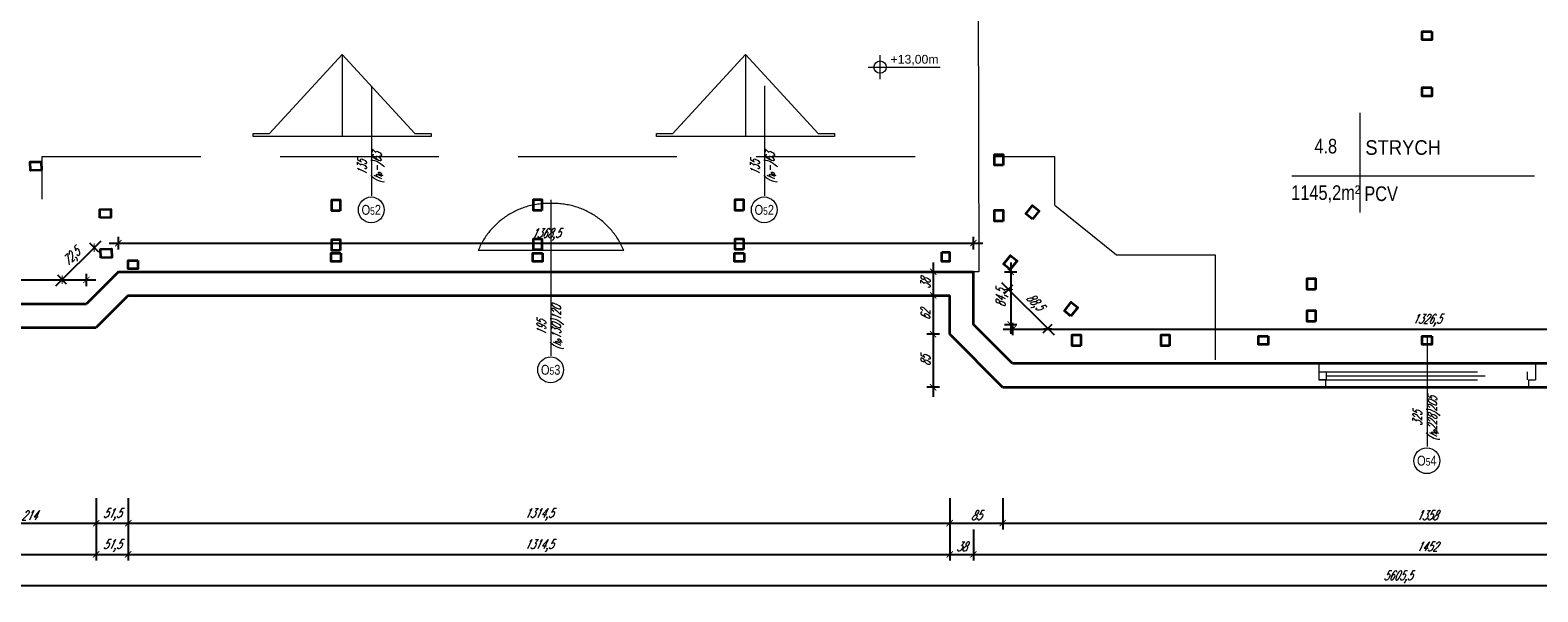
# Model space of a CAD drawing. Header units: millimetres. Extents: x 402 to 79005, y -7782 to 89952.
# Tile 2 of 256: x 22695 to 25107, y 6156 to 7056. Entities that reach past the tile are written whole.
import ezdxf
from ezdxf.enums import TextEntityAlignment as Align

# ---------------------------------------------------------------- set-up
doc = ezdxf.new("R2010")
doc.units = ezdxf.units.MM
doc.header["$LTSCALE"] = 10
doc.linetypes.add('DASHED', pattern=[19.05, 12.7, -6.35])
doc.layers.get('0').update_dxf_attribs({"lineweight": 0})
doc.layers.get('Defpoints').update_dxf_attribs({"color": 253})
for name, color, linetype, lineweight in [('01-2_konstrukcja dachu', 253, 'Continuous', 35), ('01_ściany', 253, 'Continuous', 35), ('04-1_widok', 253, 'Continuous', 5), ('04-2_nad', 253, 'DASHED', 5), ('05-01_wymiary', 253, 'Continuous', 5), ('05-03_opis', 253, 'Continuous', 5)]:
    doc.layers.add(name, color=color, linetype=linetype, lineweight=lineweight)
doc.styles.add('arial', font='ARIAL.TTF')
doc.styles.add('ariel', font='ARIAL.TTF', dxfattribs={"width": 0.8})
doc.styles.add('ariel_wym', font='simplex.shx', dxfattribs={"width": 0.65, "oblique": 25})
doc.dimstyles.new('ariel 50', dxfattribs={"dimtxt": 15, "dimasz": 10, "dimexe": 10, "dimexo": 0, "dimgap": 5, "dimtad": 1, "dimdec": 1, "dimrnd": 0.5, "dimtxsty": 'ariel_wym', "dimblk": 'ARCHTICK', "dimcen": 2.5, "dimdle": 15, "dimazin": 0, "dimtfac": 1, "dimtdec": 1, "dimtix": 1, "dimtmove": 0, "dimatfit": 3, "dimldrblk": 'DOT', "dimfxl": 0, "dimarcsym": 0})
doc.dimstyles.new('ariel 50 wnętrze', dxfattribs={"dimtxt": 15, "dimasz": 10, "dimexe": 10, "dimexo": 0, "dimgap": 5, "dimtad": 1, "dimdec": 1, "dimrnd": 0.5, "dimtxsty": 'ariel_wym', "dimblk": 'ARCHTICK', "dimcen": 2.5, "dimdle": 15, "dimazin": 0, "dimtfac": 1, "dimtdec": 1, "dimtix": 1, "dimtmove": 0, "dimatfit": 3, "dimldrblk": 'DOT', "dimfxl": 0, "dimarcsym": 0})

# ---------------------------------------------------------------- blocks, each defined once
blk = doc.blocks.new('_ArchTick')
at = {"color": 0, "linetype": 'ByBlock', "const_width": 0.15}
blk.add_lwpolyline([(-0.5, -0.5), (0.5, 0.5)], dxfattribs=at)
blk = doc.blocks.new('*D3382')
at = {"layer": '05-01_wymiary', "color": 0, "lineweight": -2}
for p, q in [((22586.2, 6306.4), (22586.2, 6256.4)), ((22800.3, 6306.4), (22800.3, 6256.4)), ((22571.2, 6266.4), (22815.3, 6266.4))]:
    blk.add_line(p, q, dxfattribs=at)
at = {"layer": 'Defpoints', "color": 0, "lineweight": 0}
for p in [(22586.2, 6617.6), (22800.3, 6579.6), (22800.3, 6266.4)]:
    blk.add_point(p, dxfattribs=at)
at = {"layer": '05-01_wymiary', "color": 0, "lineweight": -2, "xscale": 10, "yscale": 10, "zscale": 10, "rotation": 180}
blk.add_blockref('_ArchTick', (22586.2, 6266.4), dxfattribs=at)
at = {"layer": '05-01_wymiary', "color": 0, "lineweight": -2, "xscale": 10, "yscale": 10, "zscale": 10}
blk.add_blockref('_ArchTick', (22800.3, 6266.4), dxfattribs=at)
at = {"layer": '05-01_wymiary', "color": 0, "insert": (22693.2, 6278.9), "char_height": 15, "attachment_point": 5, "style": 'ariel_wym'}
blk.add_mtext('214', dxfattribs=at)
blk = doc.blocks.new('_Dot')
at = {"color": 0, "linetype": 'ByBlock', "lineweight": -2}
blk.add_line((-0.5, 0), (-1, 0), dxfattribs=at)
at = {"color": 0, "linetype": 'ByBlock', "const_width": 0.5}
blk.add_lwpolyline([(-0.25, 0, 1), (0.25, 0, 1)], format="xyb", close=True, dxfattribs=at)
blk = doc.blocks.new('*D3383')
at = {"layer": '05-01_wymiary', "color": 0, "lineweight": -2}
for p, q in [((22800.3, 6306.4), (22800.3, 6256.4)), ((22851.6, 6306.4), (22851.6, 6256.4)), ((22785.3, 6266.4), (22866.6, 6266.4))]:
    blk.add_line(p, q, dxfattribs=at)
at = {"layer": 'Defpoints', "color": 0, "lineweight": 0}
for p in [(22851.6, 6630.9), (22800.3, 6579.6), (22851.6, 6266.4)]:
    blk.add_point(p, dxfattribs=at)
at = {"layer": '05-01_wymiary', "color": 0, "lineweight": -2, "xscale": 10, "yscale": 10, "zscale": 10, "rotation": 180}
blk.add_blockref('_ArchTick', (22800.3, 6266.4), dxfattribs=at)
at = {"layer": '05-01_wymiary', "color": 0, "lineweight": -2, "xscale": 10, "yscale": 10, "zscale": 10}
blk.add_blockref('_ArchTick', (22851.6, 6266.4), dxfattribs=at)
at = {"layer": '05-01_wymiary', "color": 0, "insert": (22825.9, 6280.3), "char_height": 15, "attachment_point": 5, "style": 'ariel_wym'}
blk.add_mtext('51,5', dxfattribs=at)
blk = doc.blocks.new('*D3384')
at = {"layer": '05-01_wymiary', "color": 0, "lineweight": -2}
for p, q in [((22851.6, 6306.4), (22851.6, 6256.4)), ((24166.2, 6306.4), (24166.2, 6256.4)), ((22836.6, 6266.4), (24181.2, 6266.4))]:
    blk.add_line(p, q, dxfattribs=at)
at = {"layer": 'Defpoints', "color": 0, "lineweight": 0}
for p in [(22851.6, 6630.9), (24166.2, 6630.9), (24166.2, 6266.4)]:
    blk.add_point(p, dxfattribs=at)
at = {"layer": '05-01_wymiary', "color": 0, "lineweight": -2, "xscale": 10, "yscale": 10, "zscale": 10, "rotation": 180}
blk.add_blockref('_ArchTick', (22851.6, 6266.4), dxfattribs=at)
at = {"layer": '05-01_wymiary', "color": 0, "lineweight": -2, "xscale": 10, "yscale": 10, "zscale": 10}
blk.add_blockref('_ArchTick', (24166.2, 6266.4), dxfattribs=at)
at = {"layer": '05-01_wymiary', "color": 0, "insert": (23508.9, 6280.3), "char_height": 15, "attachment_point": 5, "style": 'ariel_wym'}
blk.add_mtext('1314,5', dxfattribs=at)
blk = doc.blocks.new('*D3385')
at = {"layer": '05-01_wymiary', "color": 0, "lineweight": -2}
for p, q in [((24166.2, 6306.4), (24166.2, 6256.4)), ((24251.2, 6306.4), (24251.2, 6256.4)), ((24151.2, 6266.4), (24266.2, 6266.4))]:
    blk.add_line(p, q, dxfattribs=at)
at = {"layer": 'Defpoints', "color": 0, "lineweight": 0}
for p in [(24166.2, 6630.9), (24251.2, 6483.9), (24251.2, 6266.4)]:
    blk.add_point(p, dxfattribs=at)
at = {"layer": '05-01_wymiary', "color": 0, "lineweight": -2, "xscale": 10, "yscale": 10, "zscale": 10, "rotation": 180}
blk.add_blockref('_ArchTick', (24166.2, 6266.4), dxfattribs=at)
at = {"layer": '05-01_wymiary', "color": 0, "lineweight": -2, "xscale": 10, "yscale": 10, "zscale": 10}
blk.add_blockref('_ArchTick', (24251.2, 6266.4), dxfattribs=at)
at = {"layer": '05-01_wymiary', "color": 0, "insert": (24208.7, 6278.9), "char_height": 15, "attachment_point": 5, "style": 'ariel_wym'}
blk.add_mtext('85', dxfattribs=at)
blk = doc.blocks.new('*D3386')
at = {"layer": '05-01_wymiary', "color": 0, "lineweight": -2}
for p, q in [((24251.2, 6306.4), (24251.2, 6256.4)), ((25609.2, 6306.4), (25609.2, 6256.4)), ((24236.2, 6266.4), (25624.2, 6266.4))]:
    blk.add_line(p, q, dxfattribs=at)
at = {"layer": 'Defpoints', "color": 0, "lineweight": 0}
for p in [(24251.2, 6483.9), (25609.2, 6483.9), (25609.2, 6266.4)]:
    blk.add_point(p, dxfattribs=at)
at = {"layer": '05-01_wymiary', "color": 0, "lineweight": -2, "xscale": 10, "yscale": 10, "zscale": 10, "rotation": 180}
blk.add_blockref('_ArchTick', (24251.2, 6266.4), dxfattribs=at)
at = {"layer": '05-01_wymiary', "color": 0, "lineweight": -2, "xscale": 10, "yscale": 10, "zscale": 10}
blk.add_blockref('_ArchTick', (25609.2, 6266.4), dxfattribs=at)
at = {"layer": '05-01_wymiary', "color": 0, "insert": (24930.2, 6278.9), "char_height": 15, "attachment_point": 5, "style": 'ariel_wym'}
blk.add_mtext('1358', dxfattribs=at)
blk = doc.blocks.new('*D3395')
at = {"layer": '05-01_wymiary', "color": 0, "lineweight": -2}
for p, q in [((22219.6, 6256.4), (22219.6, 6206.4)), ((22800.3, 6256.4), (22800.3, 6206.4)), ((22204.6, 6216.4), (22815.3, 6216.4))]:
    blk.add_line(p, q, dxfattribs=at)
at = {"layer": 'Defpoints', "color": 0, "lineweight": 0}
for p in [(22219.6, 6579.6), (22800.3, 6579.6), (22800.3, 6216.4)]:
    blk.add_point(p, dxfattribs=at)
at = {"layer": '05-01_wymiary', "color": 0, "lineweight": -2, "xscale": 10, "yscale": 10, "zscale": 10, "rotation": 180}
blk.add_blockref('_ArchTick', (22219.6, 6216.4), dxfattribs=at)
at = {"layer": '05-01_wymiary', "color": 0, "lineweight": -2, "xscale": 10, "yscale": 10, "zscale": 10}
blk.add_blockref('_ArchTick', (22800.3, 6216.4), dxfattribs=at)
at = {"layer": '05-01_wymiary', "color": 0, "insert": (22509.9, 6230.3), "char_height": 15, "attachment_point": 5, "style": 'ariel_wym'}
blk.add_mtext('580,5', dxfattribs=at)
blk = doc.blocks.new('*D3396')
at = {"layer": '05-01_wymiary', "color": 0, "lineweight": -2}
for p, q in [((22800.3, 6256.4), (22800.3, 6206.4)), ((22851.6, 6256.4), (22851.6, 6206.4)), ((22785.3, 6216.4), (22866.6, 6216.4))]:
    blk.add_line(p, q, dxfattribs=at)
at = {"layer": 'Defpoints', "color": 0, "lineweight": 0}
for p in [(22851.6, 6630.9), (22800.3, 6579.6), (22851.6, 6216.4)]:
    blk.add_point(p, dxfattribs=at)
at = {"layer": '05-01_wymiary', "color": 0, "lineweight": -2, "xscale": 10, "yscale": 10, "zscale": 10, "rotation": 180}
blk.add_blockref('_ArchTick', (22800.3, 6216.4), dxfattribs=at)
at = {"layer": '05-01_wymiary', "color": 0, "lineweight": -2, "xscale": 10, "yscale": 10, "zscale": 10}
blk.add_blockref('_ArchTick', (22851.6, 6216.4), dxfattribs=at)
at = {"layer": '05-01_wymiary', "color": 0, "insert": (22825.9, 6230.3), "char_height": 15, "attachment_point": 5, "style": 'ariel_wym'}
blk.add_mtext('51,5', dxfattribs=at)
blk = doc.blocks.new('*D3397')
at = {"layer": '05-01_wymiary', "color": 0, "lineweight": -2}
for p, q in [((22851.6, 6256.4), (22851.6, 6206.4)), ((24166.2, 6256.4), (24166.2, 6206.4)), ((22836.6, 6216.4), (24181.2, 6216.4))]:
    blk.add_line(p, q, dxfattribs=at)
at = {"layer": 'Defpoints', "color": 0, "lineweight": 0}
for p in [(22851.6, 6630.9), (24166.2, 6630.9), (24166.2, 6216.4)]:
    blk.add_point(p, dxfattribs=at)
at = {"layer": '05-01_wymiary', "color": 0, "lineweight": -2, "xscale": 10, "yscale": 10, "zscale": 10, "rotation": 180}
blk.add_blockref('_ArchTick', (22851.6, 6216.4), dxfattribs=at)
at = {"layer": '05-01_wymiary', "color": 0, "lineweight": -2, "xscale": 10, "yscale": 10, "zscale": 10}
blk.add_blockref('_ArchTick', (24166.2, 6216.4), dxfattribs=at)
at = {"layer": '05-01_wymiary', "color": 0, "insert": (23508.9, 6230.3), "char_height": 15, "attachment_point": 5, "style": 'ariel_wym'}
blk.add_mtext('1314,5', dxfattribs=at)
blk = doc.blocks.new('*D3398')
at = {"layer": '05-01_wymiary', "color": 0, "lineweight": -2}
for p, q in [((24166.2, 6256.4), (24166.2, 6206.4)), ((24204.2, 6256.4), (24204.2, 6206.4)), ((24151.2, 6216.4), (24219.2, 6216.4))]:
    blk.add_line(p, q, dxfattribs=at)
at = {"layer": 'Defpoints', "color": 0, "lineweight": 0}
for p in [(24204.2, 6668.8), (24166.2, 6630.9), (24204.2, 6216.4)]:
    blk.add_point(p, dxfattribs=at)
at = {"layer": '05-01_wymiary', "color": 0, "lineweight": -2, "xscale": 10, "yscale": 10, "zscale": 10, "rotation": 180}
blk.add_blockref('_ArchTick', (24166.2, 6216.4), dxfattribs=at)
at = {"layer": '05-01_wymiary', "color": 0, "lineweight": -2, "xscale": 10, "yscale": 10, "zscale": 10}
blk.add_blockref('_ArchTick', (24204.2, 6216.4), dxfattribs=at)
at = {"layer": '05-01_wymiary', "color": 0, "insert": (24185.2, 6228.9), "char_height": 15, "attachment_point": 5, "style": 'ariel_wym'}
blk.add_mtext('38', dxfattribs=at)
blk = doc.blocks.new('*D3399')
at = {"layer": '05-01_wymiary', "color": 0, "lineweight": -2}
for p, q in [((24204.2, 6256.4), (24204.2, 6206.4)), ((25656.2, 6256.4), (25656.2, 6206.4)), ((24189.2, 6216.4), (25671.2, 6216.4))]:
    blk.add_line(p, q, dxfattribs=at)
at = {"layer": 'Defpoints', "color": 0, "lineweight": 0}
for p in [(24204.2, 6668.8), (25656.2, 6668.9), (25656.2, 6216.4)]:
    blk.add_point(p, dxfattribs=at)
at = {"layer": '05-01_wymiary', "color": 0, "lineweight": -2, "xscale": 10, "yscale": 10, "zscale": 10, "rotation": 180}
blk.add_blockref('_ArchTick', (24204.2, 6216.4), dxfattribs=at)
at = {"layer": '05-01_wymiary', "color": 0, "lineweight": -2, "xscale": 10, "yscale": 10, "zscale": 10}
blk.add_blockref('_ArchTick', (25656.2, 6216.4), dxfattribs=at)
at = {"layer": '05-01_wymiary', "color": 0, "insert": (24930.2, 6228.9), "char_height": 15, "attachment_point": 5, "style": 'ariel_wym'}
blk.add_mtext('1452', dxfattribs=at)
blk = doc.blocks.new('*D3405')
at = {"layer": '05-01_wymiary', "color": 0, "lineweight": -2}
for p, q in [((22080.7, 6206.4), (22080.7, 6156.4)), ((27686.2, 6206.4), (27686.2, 6156.4)), ((22065.7, 6166.4), (27701.2, 6166.4))]:
    blk.add_line(p, q, dxfattribs=at)
at = {"layer": 'Defpoints', "color": 0, "lineweight": 0}
for p in [(22080.7, 6702.9), (27686.2, 6611.8), (27686.2, 6166.4)]:
    blk.add_point(p, dxfattribs=at)
at = {"layer": '05-01_wymiary', "color": 0, "lineweight": -2, "xscale": 10, "yscale": 10, "zscale": 10, "rotation": 180}
blk.add_blockref('_ArchTick', (22080.7, 6166.4), dxfattribs=at)
at = {"layer": '05-01_wymiary', "color": 0, "lineweight": -2, "xscale": 10, "yscale": 10, "zscale": 10}
blk.add_blockref('_ArchTick', (27686.2, 6166.4), dxfattribs=at)
at = {"layer": '05-01_wymiary', "color": 0, "insert": (24883.5, 6180.3), "char_height": 15, "attachment_point": 5, "style": 'ariel_wym'}
blk.add_mtext('5605,5', dxfattribs=at)
blk = doc.blocks.new('*D3552')
at = {"layer": '05-01_wymiary', "color": 0, "lineweight": -2}
for p, q in [((22234, 6645.8), (22234, 6665.8)), ((22784.6, 6645.8), (22784.6, 6665.8)), ((22219, 6655.8), (22799.6, 6655.8))]:
    blk.add_line(p, q, dxfattribs=at)
at = {"layer": 'Defpoints', "color": 0, "lineweight": 0}
for p in [(22784.6, 6655.8), (22234, 6617.6), (22784.6, 6617.6)]:
    blk.add_point(p, dxfattribs=at)
at = {"layer": '05-01_wymiary', "color": 0, "lineweight": -2, "xscale": 10, "yscale": 10, "zscale": 10, "rotation": 180}
blk.add_blockref('_ArchTick', (22234, 6655.8), dxfattribs=at)
at = {"layer": '05-01_wymiary', "color": 0, "lineweight": -2, "xscale": 10, "yscale": 10, "zscale": 10}
blk.add_blockref('_ArchTick', (22784.6, 6655.8), dxfattribs=at)
at = {"layer": '05-01_wymiary', "color": 0, "insert": (22509.3, 6669.7), "char_height": 15, "attachment_point": 5, "style": 'ariel_wym'}
blk.add_mtext('550,5', dxfattribs=at)
blk = doc.blocks.new('*D3553')
at = {"layer": '05-01_wymiary', "color": 0, "lineweight": -2}
for p, q in [((22807.8, 6718.1), (22735.3, 6645.6)), ((22804.3, 6700.4), (22790.1, 6714.6)), ((22753, 6649.2), (22738.9, 6663.3))]:
    blk.add_line(p, q, dxfattribs=at)
at = {"layer": 'Defpoints', "color": 0, "lineweight": 0}
for p in [(22835.8, 6668.9), (22745.9, 6656.2), (22784.6, 6617.6)]:
    blk.add_point(p, dxfattribs=at)
at = {"layer": '05-01_wymiary', "color": 0, "lineweight": -2, "xscale": 10, "yscale": 10, "zscale": 10}
for p, rotation in [((22797.2, 6707.5), 44.99999999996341), ((22745.9, 6656.2), 224.9999999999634)]:
    blk.add_blockref('_ArchTick', p, dxfattribs=dict(at, rotation=rotation))
at = {"layer": '05-01_wymiary', "color": 0, "insert": (22761.7, 6691.7), "char_height": 15, "attachment_point": 5, "rotation": 45, "style": 'ariel_wym'}
blk.add_mtext('72,5', dxfattribs=at)
blk = doc.blocks.new('*D3554')
at = {"layer": '05-01_wymiary', "color": 0, "lineweight": -2}
for p, q in [((22820.8, 6714.7), (24219.2, 6714.7)), ((22835.8, 6704.7), (22835.8, 6724.7)), ((24204.2, 6704.7), (24204.2, 6724.7))]:
    blk.add_line(p, q, dxfattribs=at)
at = {"layer": 'Defpoints', "color": 0, "lineweight": 0}
for p in [(24204.2, 6714.7), (22835.8, 6668.9), (24204.2, 6668.9)]:
    blk.add_point(p, dxfattribs=at)
at = {"layer": '05-01_wymiary', "color": 0, "lineweight": -2, "xscale": 10, "yscale": 10, "zscale": 10, "rotation": 180}
blk.add_blockref('_ArchTick', (22835.8, 6714.7), dxfattribs=at)
at = {"layer": '05-01_wymiary', "color": 0, "lineweight": -2, "xscale": 10, "yscale": 10, "zscale": 10}
blk.add_blockref('_ArchTick', (24204.2, 6714.7), dxfattribs=at)
at = {"layer": '05-01_wymiary', "color": 0, "insert": (23520, 6728.6), "char_height": 15, "attachment_point": 5, "style": 'ariel_wym'}
blk.add_mtext('1368,5', dxfattribs=at)
blk = doc.blocks.new('*D3555')
at = {"layer": '05-01_wymiary', "color": 0, "lineweight": -2}
for p, q in [((24139.8, 6683.9), (24139.8, 6615.9)), ((24149.8, 6668.9), (24129.8, 6668.9)), ((24149.8, 6630.9), (24129.8, 6630.9))]:
    blk.add_line(p, q, dxfattribs=at)
at = {"layer": 'Defpoints', "color": 0, "lineweight": 0}
for p in [(24204.2, 6668.9), (24139.8, 6630.9), (24166.2, 6630.9)]:
    blk.add_point(p, dxfattribs=at)
at = {"layer": '05-01_wymiary', "color": 0, "lineweight": -2, "xscale": 10, "yscale": 10, "zscale": 10}
for p, rotation in [((24139.8, 6668.9), 90), ((24139.8, 6630.9), 270)]:
    blk.add_blockref('_ArchTick', p, dxfattribs=dict(at, rotation=rotation))
at = {"layer": '05-01_wymiary', "color": 0, "insert": (24127.3, 6649.9), "char_height": 15, "attachment_point": 5, "rotation": 90, "style": 'ariel_wym'}
blk.add_mtext('38', dxfattribs=at)
blk = doc.blocks.new('*D3556')
at = {"layer": '05-01_wymiary', "color": 0, "lineweight": -2}
for p, q in [((24139.8, 6645.9), (24139.8, 6553.9)), ((24149.8, 6630.9), (24129.8, 6630.9)), ((24149.8, 6568.9), (24129.8, 6568.9))]:
    blk.add_line(p, q, dxfattribs=at)
at = {"layer": 'Defpoints', "color": 0, "lineweight": 0}
for p in [(24166.2, 6630.9), (24139.8, 6568.9), (24166.2, 6568.9)]:
    blk.add_point(p, dxfattribs=at)
at = {"layer": '05-01_wymiary', "color": 0, "lineweight": -2, "xscale": 10, "yscale": 10, "zscale": 10}
for p, rotation in [((24139.8, 6630.9), 90), ((24139.8, 6568.9), 270)]:
    blk.add_blockref('_ArchTick', p, dxfattribs=dict(at, rotation=rotation))
at = {"layer": '05-01_wymiary', "color": 0, "insert": (24127.3, 6599.9), "char_height": 15, "attachment_point": 5, "rotation": 90, "style": 'ariel_wym'}
blk.add_mtext('62', dxfattribs=at)
blk = doc.blocks.new('*D3557')
at = {"layer": '05-01_wymiary', "color": 0, "lineweight": -2}
for p, q in [((24149.8, 6568.9), (24129.8, 6568.9)), ((24139.8, 6583.9), (24139.8, 6468.9)), ((24149.8, 6483.9), (24129.8, 6483.9))]:
    blk.add_line(p, q, dxfattribs=at)
at = {"layer": 'Defpoints', "color": 0, "lineweight": 0}
for p in [(24166.2, 6568.9), (24139.8, 6483.9), (24251.2, 6483.9)]:
    blk.add_point(p, dxfattribs=at)
at = {"layer": '05-01_wymiary', "color": 0, "lineweight": -2, "xscale": 10, "yscale": 10, "zscale": 10}
for p, rotation in [((24139.8, 6568.9), 90), ((24139.8, 6483.9), 270)]:
    blk.add_blockref('_ArchTick', p, dxfattribs=dict(at, rotation=rotation))
at = {"layer": '05-01_wymiary', "color": 0, "insert": (24127.3, 6526.4), "char_height": 15, "attachment_point": 5, "rotation": 90, "style": 'ariel_wym'}
blk.add_mtext('85', dxfattribs=at)
blk = doc.blocks.new('*D3594')
at = {"layer": '05-01_wymiary', "color": 0, "lineweight": -2}
for p, q in [((24263.8, 6683.9), (24263.8, 6569.6)), ((24253.8, 6668.9), (24273.8, 6668.9)), ((24253.8, 6584.6), (24273.8, 6584.6))]:
    blk.add_line(p, q, dxfattribs=at)
at = {"layer": 'Defpoints', "color": 0, "lineweight": 0}
for p in [(24204.2, 6668.9), (24204.2, 6584.6), (24263.8, 6584.6)]:
    blk.add_point(p, dxfattribs=at)
at = {"layer": '05-01_wymiary', "color": 0, "lineweight": -2, "xscale": 10, "yscale": 10, "zscale": 10}
for p, rotation in [((24263.8, 6668.9), 90), ((24263.8, 6584.6), 270)]:
    blk.add_blockref('_ArchTick', p, dxfattribs=dict(at, rotation=rotation))
at = {"layer": '05-01_wymiary', "color": 0, "insert": (24249.9, 6626.7), "char_height": 15, "attachment_point": 5, "rotation": 90, "style": 'ariel_wym'}
blk.add_mtext('84,5', dxfattribs=at)
blk = doc.blocks.new('*D3595')
at = {"layer": '05-01_wymiary', "color": 0, "lineweight": -2}
for p, q in [((24267, 6567.2), (24267, 6587.2)), ((25593.5, 6567.2), (25593.5, 6587.2)), ((24252, 6577.2), (25608.5, 6577.2))]:
    blk.add_line(p, q, dxfattribs=at)
at = {"layer": 'Defpoints', "color": 0, "lineweight": 0}
for p in [(25593.5, 6577.2), (24267, 6521.9), (25593.5, 6521.9)]:
    blk.add_point(p, dxfattribs=at)
at = {"layer": '05-01_wymiary', "color": 0, "lineweight": -2, "xscale": 10, "yscale": 10, "zscale": 10, "rotation": 180}
blk.add_blockref('_ArchTick', (24267, 6577.2), dxfattribs=at)
at = {"layer": '05-01_wymiary', "color": 0, "lineweight": -2, "xscale": 10, "yscale": 10, "zscale": 10}
blk.add_blockref('_ArchTick', (25593.5, 6577.2), dxfattribs=at)
at = {"layer": '05-01_wymiary', "color": 0, "insert": (24930.2, 6591.2), "char_height": 15, "attachment_point": 5, "style": 'ariel_wym'}
blk.add_mtext('1326,5', dxfattribs=at)
blk = doc.blocks.new('*D3596')
at = {"layer": '05-01_wymiary', "color": 0, "lineweight": -2}
for p, q in [((24333.7, 6567.4), (24249.8, 6651.3)), ((24253.3, 6633.7), (24267.4, 6647.8)), ((24316, 6570.9), (24330.2, 6585.1))]:
    blk.add_line(p, q, dxfattribs=at)
at = {"layer": 'Defpoints', "color": 0, "lineweight": 0}
for p in [(24260.4, 6640.7), (24204.2, 6584.6), (24267, 6521.9)]:
    blk.add_point(p, dxfattribs=at)
at = {"layer": '05-01_wymiary', "color": 0, "lineweight": -2, "xscale": 10, "yscale": 10, "zscale": 10}
for p, rotation in [((24260.4, 6640.7), 134.9999999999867), ((24323.1, 6578), 314.9999999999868)]:
    blk.add_blockref('_ArchTick', p, dxfattribs=dict(at, rotation=rotation))
at = {"layer": '05-01_wymiary', "color": 0, "insert": (24301.6, 6619.2), "char_height": 15, "attachment_point": 5, "rotation": 315, "style": 'ariel_wym'}
blk.add_mtext('88,5', dxfattribs=at)
blk = doc.blocks.new('kota rzutowa')
at = {"ltscale": 0.5}
for p, q in [((-20.6, 0), (102.8, 0)), ((0, -20.6), (0, 20.6))]:
    blk.add_line(p, q, dxfattribs=at)
blk.add_circle((0, 0), 10.6, dxfattribs=at)
at = {"ltscale": 0.5, "style": 'arial'}
blk.add_attdef('POZ._POSADKI_WYKOŃCZONWJ', text='', height=15, dxfattribs=at).set_placement((17.9, 1.4), align=Align.BOTTOM_LEFT)
blk.add_attdef('POZ._POSADZKI_KONSTRUKCJA', text='', height=15, dxfattribs=at).set_placement((17, -5), align=Align.TOP_LEFT)

msp = doc.modelspace()

# ---------------------------------------------------------------- linework, layer by layer
at = {"layer": '01-2_konstrukcja dachu'}
for points in [[(24937.976, 7053.706), (24937.976, 7040.206), (24922.476, 7040.206), (24922.476, 7053.706)], [(24937.976, 6963.656), (24937.976, 6950.156), (24922.476, 6950.156), (24922.476, 6963.656)], [(24251.617, 6839.358), (24238.117, 6839.358), (24238.117, 6856.858), (24251.617, 6856.858)], [(22712.223, 6845.159), (22712.524, 6831.663), (22695.029, 6831.272), (22694.728, 6844.769)], [(23190.78, 6766.34), (23177.28, 6766.34), (23177.28, 6783.84), (23190.78, 6783.84)], [(23513.524, 6766.855), (23500.024, 6766.855), (23500.024, 6784.355), (23513.524, 6784.355)], [(23836.432, 6766.855), (23822.932, 6766.855), (23822.932, 6784.355), (23836.432, 6784.355)], [(22806.307, 6755.34), (22806.006, 6768.836), (22823.502, 6769.226), (22823.803, 6755.73)], [(24251.617, 6750.165), (24238.117, 6750.165), (24238.117, 6767.665), (24251.617, 6767.665)], [(24298.455, 6753.013), (24287.958, 6761.502), (24298.962, 6775.11), (24309.459, 6766.621)], [(23190.78, 6702.855), (23177.28, 6702.855), (23177.28, 6720.355), (23190.78, 6720.355)], [(23513.524, 6703.855), (23500.024, 6703.855), (23500.024, 6721.355), (23513.524, 6721.355)], [(23836.432, 6704.355), (23822.932, 6704.355), (23822.932, 6721.855), (23836.432, 6721.855)], [(22807.732, 6691.452), (22807.431, 6704.949), (22824.926, 6705.339), (22825.227, 6691.842)], [(22866.841, 6687.187), (22867.142, 6673.691), (22851.646, 6673.345), (22851.345, 6686.842)], [(23191.881, 6698.855), (23191.881, 6685.355), (23176.381, 6685.355), (23176.381, 6698.855)], [(23514.381, 6698.855), (23514.381, 6685.355), (23498.881, 6685.355), (23498.881, 6698.855)], [(23837.381, 6698.855), (23837.381, 6685.355), (23821.881, 6685.355), (23821.881, 6698.855)], [(24153.66, 6700.355), (24165.66, 6700.355), (24165.66, 6685.355), (24153.66, 6685.355)], [(24263.015, 6672.743), (24252.518, 6681.232), (24263.522, 6694.839), (24274.019, 6686.35)], [(24751.669, 6640.355), (24738.169, 6640.355), (24738.169, 6657.855), (24751.669, 6657.855)], [(24360.221, 6598.035), (24349.724, 6606.524), (24360.728, 6620.131), (24371.225, 6611.642)], [(24751.66, 6589.369), (24738.16, 6589.369), (24738.16, 6606.869), (24751.66, 6606.869)], [(24375.881, 6550.191), (24362.381, 6550.191), (24362.381, 6567.691), (24375.881, 6567.691)], [(24517.872, 6550.549), (24504.372, 6550.549), (24504.372, 6568.049), (24517.872, 6568.049)], [(24675.66, 6565.855), (24675.66, 6552.355), (24660.16, 6552.355), (24660.16, 6565.855)], [(24938.059, 6565.941), (24938.059, 6552.441), (24922.559, 6552.441), (24922.559, 6565.941)]]:
    msp.add_lwpolyline(points, close=True, dxfattribs=at)
at = {"layer": '01_ściany'}
for p, q in [((22835.822, 6668.855), (22784.56, 6617.593)), ((22835.822, 6668.855), (24204.226, 6668.855)), ((24204.226, 6584.595), (24204.226, 6668.855)), ((22586.16, 6617.593), (22784.56, 6617.593)), ((22851.562, 6630.855), (22800.3, 6579.593)), ((22851.562, 6630.855), (24166.226, 6630.855)), ((24166.226, 6568.855), (24166.226, 6630.855)), ((22575.16, 6579.593), (22800.3, 6579.593)), ((24251.226, 6483.855), (24166.226, 6568.855)), ((24266.966, 6521.855), (24204.226, 6584.595)), ((25593.486, 6521.855), (24266.966, 6521.855)), ((24457.726, 6483.855), (24251.226, 6483.855)), ((25584.851, 6483.855), (24457.726, 6483.855))]:
    msp.add_line(p, q, dxfattribs=at)
at = {"layer": '04-1_widok'}
for p, q in [((24211.58, 7344.855), (24212.669, 6668.855)), ((24212.669, 6668.855), (24204.226, 6668.842))]:
    msp.add_line(p, q, dxfattribs=at)
at = {"layer": '04-2_nad', "ltscale": 3}
for p, q in [((23193.874, 7016.698), (23193.874, 6885.403)), ((23839.374, 7016.698), (23839.374, 6885.403))]:
    msp.add_line(p, q, dxfattribs=at)
at = {"layer": '04-2_nad', "ltscale": 2}
for p, q in [((22713.702, 6785.061), (22713.702, 6853.596)), ((22713.702, 6853.596), (24334.675, 6853.596)), ((24334.675, 6775.672), (24334.675, 6853.596)), ((22360.711, 6785.061), (22713.702, 6785.061)), ((24334.591, 6775.773), (24432.952, 6696.227)), ((23644.587, 6703.049), (23411.57, 6703.049)), ((24432.952, 6696.227), (24590.883, 6696.227)), ((24590.883, 6696.227), (24590.883, 6527.992)), ((24756.726, 6521.855), (24756.726, 6495.855)), ((25103.726, 6521.855), (25103.726, 6495.855)), ((24756.726, 6508.473), (25103.726, 6508.473)), ((24756.726, 6495.855), (25103.726, 6495.855)), ((24767.726, 6495.855), (24756.726, 6495.855)), ((24767.726, 6495.855), (24767.726, 6483.855)), ((24769.344, 6495.855), (24769.344, 6508.473)), ((24769.344, 6502.164), (25091.107, 6502.164)), ((25091.107, 6495.855), (25091.107, 6508.473)), ((25092.726, 6495.855), (25103.726, 6495.855)), ((25092.726, 6495.855), (25092.726, 6483.855))]:
    msp.add_line(p, q, dxfattribs=at)
at = {"layer": '04-2_nad', "ltscale": 3}
for points in [[(23051.326, 6885.403), (23051.326, 6890.403), (23077.468, 6890.403), (23193.874, 7016.698), (23310.281, 6890.403), (23336.422, 6890.403), (23336.422, 6885.403)], [(23696.826, 6885.403), (23696.826, 6890.403), (23722.968, 6890.403), (23839.374, 7016.698), (23955.781, 6890.403), (23981.922, 6890.403), (23981.922, 6885.403)]]:
    msp.add_lwpolyline(points, close=True, dxfattribs=at)
at = {"layer": '04-2_nad', "ltscale": 2}
for centre, start, end in [((23524.057, 6656.453), 88.107181, 157.49908), ((23532.1, 6656.453), 22.50092, 91.892819)]:
    msp.add_arc(centre, 121.756, start, end, dxfattribs=at)
at = {"layer": '05-03_opis', "lineweight": 0}
for p, q in [((23240.995, 6966.622), (23240.995, 6790.604)), ((23869.942, 6966.622), (23869.942, 6790.604)), ((23528.078, 6784.268), (23528.078, 6534.508)), ((24930.226, 6565.074), (24930.226, 6389.057))]:
    msp.add_line(p, q, dxfattribs=at)
at = {"layer": '05-03_opis'}
for p, q in [((24822.465, 6923.479), (24822.465, 6763.987)), ((24713.552, 6822.344), (25102.125, 6822.344))]:
    msp.add_line(p, q, dxfattribs=at)
at = {"layer": '05-03_opis', "lineweight": 0}
for centre in [(23240.495, 6767.915), (23869.442, 6767.915), (23527.578, 6511.819), (24929.726, 6366.368)]:
    msp.add_circle(centre, 20.689, dxfattribs=at)

# ---------------------------------------------------------------- block references
at = {"layer": '05-03_opis', "xscale": 0.9359999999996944, "yscale": 0.9359999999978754, "zscale": 0.9359999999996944}
msp.add_blockref('kota rzutowa', (24054.75, 6996.568), dxfattribs=at).add_auto_attribs({'POZ._POSADKI_WYKOŃCZONWJ': '+13,00m'})

# ---------------------------------------------------------------- texts
at = {"layer": '05-03_opis', "char_height": 23.4234, "style": 'ariel'}
for s, insert, width, attachment_point in [('4.8', (24768.008, 6869.848), 108.9126, 5), ('{\\W0.9;STRYCH}', (24831.377, 6867.655), 356.6375, 4), ('1145,2m²', (24768.008, 6793.441), 108.9126, 5), (' PCV', (24822.465, 6793.716), 322.78897, 4)]:
    msp.add_mtext(s, dxfattribs=dict(at, insert=insert, width=width, attachment_point=attachment_point))
at = {"layer": '05-03_opis', "lineweight": 0, "char_height": 14.4, "width": 62.66128, "attachment_point": 5, "rotation": 90, "style": 'ariel_wym'}
for s, insert in [('135\\P({\\H0.8333x;h\\H0.6x;p}-)63', (23239.924, 6835.487)), ('135\\P({\\H0.8333x;h\\H0.6x;p}-)63', (23868.871, 6835.487)), ('195\\P({\\H0.8333x;h\\H0.6x;p}130)120', (23527.008, 6579.391)), ('325\\P({\\H0.8333x;h\\H0.6x;p}228)205', (24929.155, 6433.94))]:
    msp.add_mtext(s, dxfattribs=dict(at, insert=insert))
at = {"layer": '05-03_opis', "lineweight": 0, "char_height": 15.84, "width": 75.19353, "attachment_point": 5, "style": 'ariel'}
for s, insert in [('O{\\H0.7576x;5}2', (23240.495, 6767.915)), ('O{\\H0.7576x;5}2', (23869.442, 6767.915)), ('O{\\H0.7576x;5}3', (23527.578, 6511.819)), ('O{\\H0.7576x;5}4', (24929.726, 6366.368))]:
    msp.add_mtext(s, dxfattribs=dict(at, insert=insert))

# ---------------------------------------------------------------- dimensions: what is measured, and where the dimension line sits
at = {"layer": '05-01_wymiary'}
for base, p1, p2, dimstyle, picture, middle in [((24204.226, 6714.675), (22835.822, 6668.855), (24204.226, 6668.855), 'ariel 50 wnętrze', '*D3554', (23520.024, 6728.604)), ((27686.226, 6166.406), (22080.719, 6702.93), (27686.226, 6611.817), 'ariel 50', '*D3405', (24883.472, 6180.334)), ((22784.56, 6655.807), (22234.012, 6617.593), (22784.56, 6617.593), 'ariel 50 wnętrze', '*D3552', (22509.286, 6669.736)), ((25593.486, 6577.247), (24266.966, 6521.855), (25593.486, 6521.855), 'ariel 50 wnętrze', '*D3595', (24930.226, 6591.176))]:
    dim = msp.add_linear_dim(base=base, p1=p1, p2=p2, dimstyle=dimstyle, dxfattribs=at)
    dim.commit()
    dim.dimension.update_dxf_attribs({"geometry": picture, "text_midpoint": middle})
for p1, p2, distance, picture, middle in [((22835.822, 6668.855), (22784.56, 6617.593), -54.64, '*D3553', (22761.706, 6691.71)), ((24266.966, 6521.855), (24204.226, 6584.595), -79.387, '*D3596', (24301.58, 6619.209))]:
    dim = msp.add_aligned_dim(p1=p1, p2=p2, distance=distance, dimstyle='ariel 50 wnętrze', dxfattribs=at)
    dim.commit()
    dim.dimension.update_dxf_attribs({"geometry": picture, "text_midpoint": middle})
for base, p2, picture, middle in [((24139.828, 6630.855), (24166.226, 6630.855), '*D3555', (24127.328, 6649.855)), ((24263.839, 6584.595), (24204.226, 6584.595), '*D3594', (24249.91, 6626.725))]:
    dim = msp.add_linear_dim(base=base, p1=(24204.226, 6668.855), p2=p2, angle=90, dimstyle='ariel 50 wnętrze', dxfattribs=at)
    dim.commit()
    dim.dimension.update_dxf_attribs({"geometry": picture, "text_midpoint": middle})
for base, p1, p2, picture, middle in [((24204.226, 6216.406), (24166.226, 6630.855), (24204.226, 6668.842), '*D3398', (24185.226, 6228.906)), ((25656.226, 6216.406), (24204.226, 6668.842), (25656.226, 6668.855), '*D3399', (24930.226, 6228.906)), ((22800.3, 6266.406), (22586.16, 6617.593), (22800.3, 6579.593), '*D3382', (22693.23, 6278.906)), ((22851.562, 6266.406), (22800.3, 6579.593), (22851.562, 6630.855), '*D3383', (22825.931, 6280.334)), ((22851.562, 6216.406), (22800.3, 6579.593), (22851.562, 6630.855), '*D3396', (22825.931, 6230.334)), ((24166.226, 6266.406), (22851.562, 6630.855), (24166.226, 6630.855), '*D3384', (23508.894, 6280.334)), ((24166.226, 6216.406), (22851.562, 6630.855), (24166.226, 6630.855), '*D3397', (23508.894, 6230.334)), ((24251.226, 6266.406), (24166.226, 6630.855), (24251.226, 6483.855), '*D3385', (24208.726, 6278.906)), ((22800.3, 6216.406), (22219.573, 6579.593), (22800.3, 6579.593), '*D3395', (22509.936, 6230.334)), ((25609.226, 6266.406), (24251.226, 6483.855), (25609.226, 6483.855), '*D3386', (24930.226, 6278.906))]:
    dim = msp.add_linear_dim(base=base, p1=p1, p2=p2, dimstyle='ariel 50', override={"dimtmove": 1}, dxfattribs=at)
    dim.commit()
    dim.dimension.update_dxf_attribs({"geometry": picture, "text_midpoint": middle})
for base, p1, p2, picture, middle in [((24139.828, 6568.855), (24166.226, 6630.855), (24166.226, 6568.855), '*D3556', (24127.328, 6599.855)), ((24139.828, 6483.855), (24166.226, 6568.855), (24251.226, 6483.855), '*D3557', (24127.328, 6526.355))]:
    dim = msp.add_linear_dim(base=base, p1=p1, p2=p2, angle=90, dimstyle='ariel 50 wnętrze', override={"dimtmove": 1}, dxfattribs=at)
    dim.commit()
    dim.dimension.update_dxf_attribs({"geometry": picture, "text_midpoint": middle})

doc.saveas('drawing.dxf')
